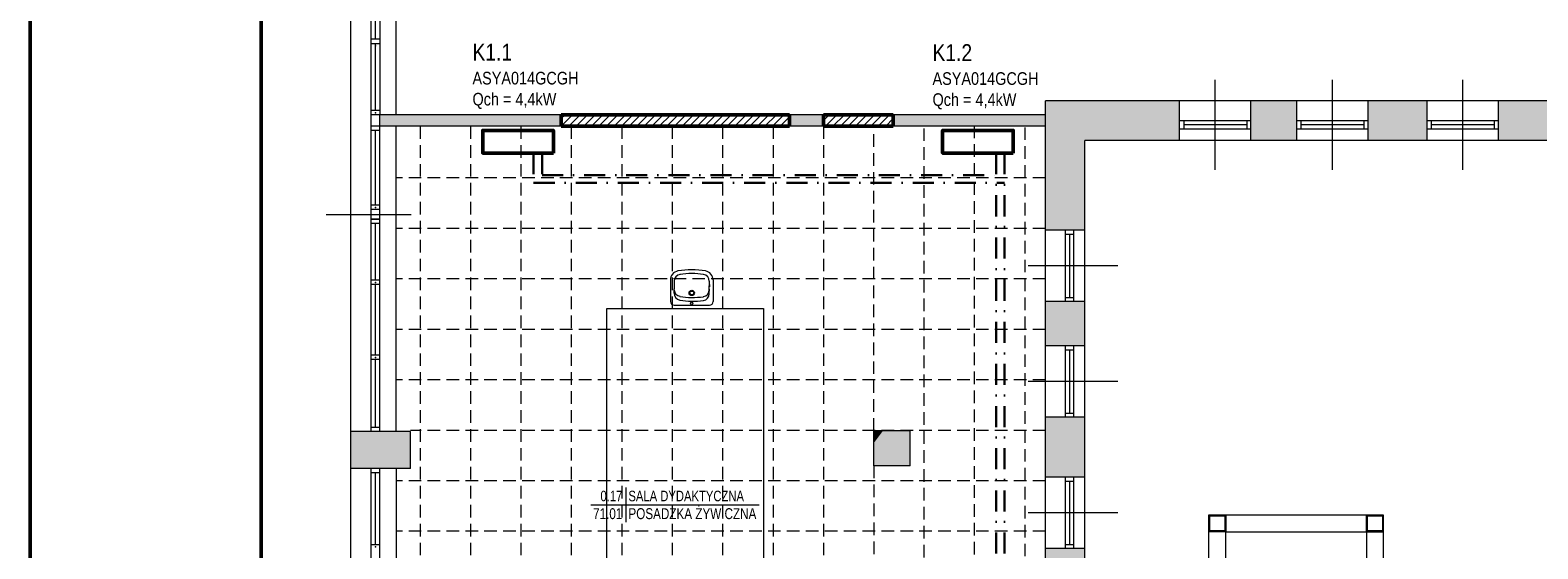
# Model space of a CAD drawing. Header units: millimetres. Extents: x -23540 to 53212, y -37964 to 41185.
# Tile 145 of 203: x 10322 to 12116, y -31015 to -30398. Entities that reach past the tile are written whole.
import ezdxf
from ezdxf.enums import TextEntityAlignment as Align

# ---------------------------------------------------------------- set-up
doc = ezdxf.new("R2010")
doc.units = ezdxf.units.MM
doc.linetypes.add('DASHDOT', pattern=[1, 0.5, -0.25, 0, -0.25])
doc.linetypes.add('DASHEDX2', pattern=[1.5, 1, -0.5])
doc.layers.get('0').update_dxf_attribs({"lineweight": 18})
for name, color, linetype, lineweight in [('BA_met', 7, 'Continuous', 18), ('M_Ramki rysunków', 2, 'Continuous', 18), ('mm_klimatyzacja', 94, 'Continuous', 50), ('PG_PRZERYWANE_ŚREDNIE', 1, 'DASHEDX2', 18), ('PG_WIDOKOWE_CIENKIE', 1, 'Continuous', 18), ('PG_ŚCIANY_DZIAŁOWE', 3, 'Continuous', 18), ('Przekrojowa', 60, 'Continuous', 18), ('Przemek_okna', 7, 'Continuous', 18)]:
    doc.layers.add(name, color=color, linetype=linetype, lineweight=lineweight)
doc.styles.add('ROMANS', font='bikromsw.shx', dxfattribs={"width": 0.8})
doc.styles.get("Standard").update_dxf_attribs({"font": 'arial.ttf'})

# ---------------------------------------------------------------- blocks, each defined once
blk = doc.blocks.new('bikmet')
blk.add_line((0, 1.65), (0, -1.65))
at = {"style": 'ROMANS', "width": 0.8}
blk.add_attdef('NRPOM', text='', height=1, dxfattribs=at).set_placement((-0.33, 0.33), align=Align.RIGHT)
blk.add_attdef('NWAPOM', (0.25, 0.33), '', height=1, dxfattribs=at)
blk.add_attdef('RAREA', text='', height=1.04, dxfattribs=at).set_placement((-0.33, -0.33), align=Align.TOP_RIGHT)
blk.add_attdef('PODLOGA', text='', height=1.04, dxfattribs=at).set_placement((0.25, -0.33), align=Align.TOP_LEFT)

msp = doc.modelspace()

# ---------------------------------------------------------------- hatches: boundary and pattern name
at = {"layer": 'PG_ŚCIANY_DZIAŁOWE', "true_color": 0x636466, "transparency": 33554610}
h = msp.add_hatch(color=251, dxfattribs=at)
h.dxf.hatch_style = 1
h.paths.add_polyline_path([(11529.9, -30482.5), (11529.9, -30636), (11576.9, -30636), (11576.9, -30571), (11576.9, -30529.5), (11689.4, -30529.5), (11689.4, -30482.5)])
h = msp.add_hatch(color=251, dxfattribs=at)
h.dxf.hatch_style = 1
h.paths.add_polyline_path([(11828.9, -30529.5), (11828.9, -30482.5), (11774.4, -30482.5), (11774.4, -30529.5)])
h = msp.add_hatch(color=251, dxfattribs=at)
h.dxf.hatch_style = 1
h.paths.add_polyline_path([(11913.9, -30482.5), (11913.9, -30529.5), (11983.9, -30529.5), (11983.9, -30482.5)])
h = msp.add_hatch(color=251, dxfattribs=at)
h.dxf.hatch_style = 1
h.paths.add_polyline_path([(12126.9, -30482.5), (12068.9, -30482.5), (12068.9, -30529.5), (12126.9, -30529.5)])
h = msp.add_hatch(color=251, dxfattribs=at)
h.dxf.hatch_style = 1
h.paths.add_polyline_path([(10953.9, -30499), (10737.9, -30499), (10737.9, -30512.5), (10953.9, -30512.5)])
h = msp.add_hatch(color=251, dxfattribs=at)
h.dxf.hatch_style = 1
h.paths.add_polyline_path([(11265.9, -30499), (11225.4, -30499), (11225.4, -30512.5), (11265.9, -30512.5)])
h = msp.add_hatch(color=251, dxfattribs=at)
h.dxf.hatch_style = 1
h.paths.add_polyline_path([(11529.9, -30499), (11348.9, -30499), (11348.9, -30512.5), (11529.9, -30512.5)])
h = msp.add_hatch(color=251, dxfattribs=at)
h.dxf.hatch_style = 1
h.paths.add_polyline_path([(11576.9, -30721), (11529.9, -30721), (11529.9, -30773.5), (11576.9, -30773.5)])
h = msp.add_hatch(color=251, dxfattribs=at)
h.dxf.hatch_style = 1
h.paths.add_polyline_path([(11576.9, -30858.5), (11529.9, -30858.5), (11529.9, -30929.5), (11576.9, -30929.5)])
h = msp.add_hatch(color=251, dxfattribs=at)
h.dxf.hatch_style = 1
h.paths.add_polyline_path([(10774.4, -30875.5), (10703.4, -30875.5), (10703.4, -30919.5), (10774.4, -30919.5)])
h = msp.add_hatch(color=251, dxfattribs=at)
h.dxf.hatch_style = 1
h.paths.add_polyline_path([(11368.9, -30916), (11368.9, -30874.5), (11336.7, -30874.5), (11325.9, -30888.9), (11325.9, -30916)])
h = msp.add_hatch(color=251, dxfattribs=at)
h.dxf.hatch_style = 1
h.paths.add_polyline_path([(11336.7, -30874.5), (11325.9, -30874.5), (11325.9, -30888.9)])
h = msp.add_hatch(color=251, dxfattribs=at)
h.dxf.hatch_style = 1
h.paths.add_polyline_path([(11529.9, -31068.7), (11576.9, -31068.7), (11576.9, -31014.5), (11529.9, -31014.5)])

# ---------------------------------------------------------------- linework, layer by layer
at = {"color": 251, "true_color": 0x636466}
for p, q in [((10703.4, -31836), (10703.4, -29673.5)), ((10727.9, -30499), (10727.9, -30323)), ((10732.9, -30409.3), (10732.9, -30328)), ((10737.9, -30323), (10737.9, -30499)), ((10757.4, -30499), (10757.4, -30323)), ((10737.9, -30409.3), (10727.9, -30409.3)), ((10737.9, -30414.6), (10727.9, -30414.6)), ((10732.9, -30494), (10732.9, -30414.6)), ((11529.9, -31295), (11529.9, -30482.5)), ((12363.9, -30482.5), (11529.9, -30482.5)), ((11689.4, -30529.5), (11689.4, -30482.5)), ((11774.4, -30529.5), (11774.4, -30482.5)), ((11828.9, -30529.5), (11828.9, -30482.5)), ((11913.9, -30529.5), (11913.9, -30482.5)), ((11983.9, -30529.5), (11983.9, -30482.5)), ((12068.9, -30529.5), (12068.9, -30482.5)), ((10737.9, -30494), (10727.9, -30494)), ((10727.9, -30875.5), (10727.9, -30499)), ((10737.9, -30499), (10727.9, -30499)), ((10737.9, -30499), (10727.9, -30499)), ((10737.9, -30875.5), (10737.9, -30499)), ((11265.9, -30499), (10737.9, -30499)), ((11265.9, -30512.5), (11265.9, -30499)), ((11348.9, -30512.5), (11348.9, -30499)), ((11529.9, -30499), (11348.9, -30499)), ((11529.9, -30499), (11372.4, -30499)), ((11774.4, -30506), (11689.4, -30506)), ((11694.4, -30506), (11694.4, -30516)), ((11769.4, -30506), (11769.4, -30516)), ((11913.9, -30506), (11828.9, -30506)), ((11833.9, -30506), (11833.9, -30516)), ((11908.9, -30506), (11908.9, -30516)), ((12068.9, -30506), (11983.9, -30506)), ((11988.9, -30506), (11988.9, -30516)), ((12063.9, -30506), (12063.9, -30516)), ((10737.9, -30512.5), (10727.9, -30512.5)), ((10737.9, -30517.5), (10727.9, -30517.5)), ((10732.9, -30606.6), (10732.9, -30517.5)), ((11265.9, -30512.5), (10737.9, -30512.5)), ((10757.4, -30875.5), (10757.4, -30512.5)), ((11529.9, -30512.5), (11348.9, -30512.5)), ((11774.4, -30516), (11689.4, -30516)), ((11769.4, -30511), (11694.4, -30511)), ((11913.9, -30516), (11828.9, -30516)), ((11908.9, -30511), (11833.9, -30511)), ((12068.9, -30516), (11983.9, -30516)), ((12063.9, -30511), (11988.9, -30511)), ((12310.9, -30529.5), (11576.9, -30529.5)), ((11576.9, -30571), (11576.9, -30529.5)), ((11576.9, -31270.5), (11576.9, -30571)), ((10737.9, -30606.6), (10727.9, -30606.6)), ((10737.9, -30606.6), (10727.9, -30606.6)), ((10737.9, -30611.6), (10727.9, -30611.6)), ((10737.9, -30611.6), (10727.9, -30611.6)), ((10737.9, -30611.6), (10727.9, -30611.6)), ((10727.9, -30623.1), (10737.9, -30623.1)), ((10737.9, -30623.1), (10727.9, -30623.1)), ((10737.9, -30628.1), (10727.9, -30628.1)), ((10732.9, -30695.7), (10732.9, -30628.1)), ((11576.9, -30636), (11529.9, -30636)), ((11553.4, -30636), (11553.4, -30721)), ((11553.4, -30641), (11563.4, -30641)), ((11558.4, -30641), (11558.4, -30716)), ((11563.4, -30636), (11563.4, -30721)), ((10737.9, -30695.7), (10727.9, -30695.7)), ((10737.9, -30700.7), (10727.9, -30700.7)), ((10732.9, -30784.8), (10732.9, -30700.7)), ((11576.9, -30721), (11529.9, -30721)), ((11553.4, -30716), (11563.4, -30716)), ((11576.9, -30773.5), (11529.9, -30773.5)), ((11553.4, -30773.5), (11553.4, -30858.5)), ((11553.4, -30778.5), (11563.4, -30778.5)), ((11558.4, -30778.5), (11558.4, -30853.5)), ((11563.4, -30773.5), (11563.4, -30858.5)), ((11563.4, -30774.5), (11563.4, -30857.5)), ((10737.9, -30784.8), (10727.9, -30784.8)), ((10737.9, -30789.8), (10727.9, -30789.8)), ((10732.9, -30870.5), (10732.9, -30789.8)), ((11576.9, -30858.5), (11529.9, -30858.5)), ((11553.4, -30853.5), (11563.4, -30853.5)), ((10774.4, -30875.5), (10703.4, -30875.5)), ((10737.9, -30870.5), (10727.9, -30870.5)), ((10737.9, -30875.5), (10727.9, -30875.5)), ((10774.4, -30919.5), (10774.4, -30875.5)), ((11325.9, -30916), (11325.9, -30874.5)), ((11368.9, -30874.5), (11325.9, -30874.5)), ((11368.9, -30916), (11368.9, -30874.5)), ((10774.4, -30919.5), (10703.4, -30919.5)), ((10727.9, -31473.5), (10727.9, -30919.5)), ((10737.9, -30919.5), (10727.9, -30919.5)), ((10737.9, -31473.5), (10737.9, -30919.5)), ((10757.4, -30919.5), (10757.4, -31473.5)), ((11368.9, -30916), (11325.9, -30916)), ((10737.9, -30924.5), (10727.9, -30924.5)), ((10732.9, -31010.1), (10732.9, -30924.5)), ((11576.9, -30929.5), (11529.9, -30929.5)), ((11553.4, -30929.5), (11553.4, -31014.5)), ((11553.4, -30934.5), (11563.4, -30934.5)), ((11558.4, -30934.5), (11558.4, -31009.5)), ((11563.4, -30929.5), (11563.4, -31014.5)), ((11563.4, -30930), (11563.4, -31014)), ((10737.9, -31010.1), (10727.9, -31010.1)), ((11553.4, -31009.5), (11563.4, -31009.5)), ((11576.9, -31014.5), (11529.9, -31014.5))]:
    msp.add_line(p, q, dxfattribs=at)
at = {"color": 251, "lineweight": 20, "true_color": 0x636466}
for p, q in [((11731.9, -30564.4), (11731.9, -30457.6)), ((11871.4, -30564.4), (11871.4, -30457.6)), ((12026.4, -30564.4), (12026.4, -30457.6)), ((10953.9, -30512.5), (10953.9, -30499)), ((11225.4, -30512.5), (11225.4, -30499)), ((11225.4, -30499), (11225.4, -30509)), ((11616.2, -30678.5), (11509.4, -30678.5)), ((11616.2, -30816), (11509.4, -30816)), ((11616.2, -30972), (11509.4, -30972)), ((11724.4, -31190.5), (11724.4, -30974.5)), ((11724.4, -30974.5), (11931.9, -30974.5)), ((11724.4, -30994.5), (11724.4, -30974.5)), ((11724.4, -30974.5), (11744.4, -30974.5)), ((11725.4, -30993.5), (11725.4, -30975.5)), ((11725.4, -30975.5), (11743.4, -30975.5)), ((11743.4, -30975.5), (11743.4, -30993.5)), ((11744.4, -30994.5), (11744.4, -30974.5)), ((11744.4, -30974.5), (11744.4, -30994.5)), ((11911.9, -30994.5), (11911.9, -30974.5)), ((11911.9, -30994.5), (11911.9, -30974.5)), ((11911.9, -30974.5), (11931.9, -30974.5)), ((11912.9, -30993.5), (11912.9, -30975.5)), ((11912.9, -30975.5), (11930.9, -30975.5)), ((11930.9, -30975.5), (11930.9, -30993.5)), ((11931.9, -30974.5), (11931.9, -31190.5)), ((11931.9, -30974.5), (11931.9, -30994.5)), ((11744.4, -30994.5), (11724.4, -30994.5)), ((11744.4, -30994.5), (11724.4, -30994.5)), ((11743.4, -30993.5), (11725.4, -30993.5)), ((11744.4, -31170.5), (11744.4, -30994.5)), ((11744.4, -30994.5), (11911.9, -30994.5)), ((11911.9, -30994.5), (11911.9, -31170.5)), ((11911.9, -30994.5), (11931.9, -30994.5)), ((11931.9, -30994.5), (11911.9, -30994.5)), ((11930.9, -30993.5), (11912.9, -30993.5))]:
    msp.add_line(p, q, dxfattribs=at)
at = {"color": 251, "true_color": 0x636466}
for p in [(10732.9, -30417.1), (10732.9, -30496.5), (10732.9, -30609.1), (10732.9, -30609.1), (10732.9, -30698.2), (10732.9, -30698.2), (10732.9, -30787.3), (10732.9, -30787.3), (10732.9, -31012.6), (10732.9, -31012.6), (10732.9, -31012.6), (10732.9, -31012.6)]:
    msp.add_point(p, dxfattribs=at)
at = {"layer": 'BA_met', "color": 251, "true_color": 0x636466}
msp.add_line((10989.3, -30962.4), (11189.5, -30962.4), dxfattribs=at)
at = {"layer": 'M_Ramki rysunków', "color": 18, "lineweight": 50, "true_color": 0x000000}
msp.add_line((10596.9, -32949), (10596.9, -28849), dxfattribs=at)
at = {"layer": 'mm_klimatyzacja', "linetype": 'DASHDOT', "lineweight": 30, "ltscale": 50}
for p, q in [((10921.1, -30544.6), (10921.1, -30579.9)), ((10931.1, -30544.6), (10931.1, -30570.8)), ((11471.2, -30544.6), (11471.2, -31451.8)), ((11481.2, -30544.6), (11481.2, -31441.8)), ((10921.1, -30579.9), (11481.2, -30579.9)), ((10931.1, -30570.8), (11471.2, -30570.8))]:
    msp.add_line(p, q, dxfattribs=at)
at = {"layer": 'mm_klimatyzacja', "color": 3, "linetype": 'Continuous', "lineweight": 50, "ltscale": 50}
for points in [[(10944.5, -30544.6), (10860.5, -30544.6), (10860.5, -30517.6), (10944.5, -30517.6)], [(11491.6, -30544.6), (11407.6, -30544.6), (11407.6, -30517.6), (11491.6, -30517.6)]]:
    msp.add_lwpolyline(points, close=True, dxfattribs=at)
at = {"layer": 'PG_PRZERYWANE_ŚREDNIE', "color": 251, "lineweight": 15, "ltscale": 15, "true_color": 0x636466}
for p, q in [((10785.9, -30512.5), (10785.9, -31474)), ((10845.9, -30512.5), (10845.9, -31474)), ((10905.9, -30512.5), (10905.9, -31474)), ((10965.9, -30512.5), (10965.9, -31474)), ((11025.9, -30512.5), (11025.9, -31474)), ((11085.9, -30512.5), (11085.9, -31474)), ((11145.9, -30512.5), (11145.9, -31474)), ((11205.9, -30512.5), (11205.9, -31474)), ((11265.9, -30512.5), (11265.9, -31474)), ((11325.9, -30874.5), (11325.9, -30512.5)), ((11385.8, -31295), (11385.8, -30515.3)), ((11445.7, -31291.6), (11445.7, -30511.9)), ((11505.7, -31293.7), (11505.7, -30514.1)), ((11529.9, -30574), (10757.4, -30574)), ((11529.9, -30634), (10757.4, -30634)), ((11529.9, -30694), (10757.4, -30694)), ((11529.9, -30754), (10757.4, -30754)), ((11529.9, -30814), (10757.4, -30814)), ((11529.9, -30874), (10774.4, -30874)), ((11325.9, -30916), (11325.9, -31474)), ((11529.9, -30934), (10757.4, -30934)), ((11529.9, -30994), (10757.4, -30994))]:
    msp.add_line(p, q, dxfattribs=at)
at = {"layer": 'PG_WIDOKOWE_CIENKIE', "color": 251, "linetype": 'Continuous', "lineweight": 18, "true_color": 0x636466}
for p, q in [((10953.9, -30503.5), (10958.4, -30499)), ((10953.9, -30512.5), (10967.4, -30499)), ((10962.9, -30512.5), (10976.4, -30499)), ((10971.8, -30512.5), (10985.3, -30499)), ((10980.8, -30512.5), (10994.3, -30499)), ((10989.8, -30512.5), (11003.3, -30499)), ((10998.8, -30512.5), (11012.3, -30499)), ((11007.8, -30512.5), (11021.3, -30499)), ((11016.7, -30512.5), (11030.2, -30499)), ((11025.7, -30512.5), (11039.2, -30499)), ((11034.7, -30512.5), (11048.2, -30499)), ((11043.7, -30512.5), (11057.2, -30499)), ((11052.7, -30512.5), (11066.2, -30499)), ((11061.6, -30512.5), (11075.1, -30499)), ((11070.6, -30512.5), (11084.1, -30499)), ((11079.6, -30512.5), (11093.1, -30499)), ((11088.6, -30512.5), (11102.1, -30499)), ((11097.6, -30512.5), (11111.1, -30499)), ((11106.5, -30512.5), (11120, -30499)), ((11115.5, -30512.5), (11129, -30499)), ((11124.5, -30512.5), (11138, -30499)), ((11133.5, -30512.5), (11147, -30499)), ((11142.5, -30512.5), (11156, -30499)), ((11151.4, -30512.5), (11164.9, -30499)), ((11160.4, -30512.5), (11173.9, -30499)), ((11169.4, -30512.5), (11182.9, -30499)), ((11178.4, -30512.5), (11191.9, -30499)), ((11187.4, -30512.5), (11200.9, -30499)), ((11196.3, -30512.5), (11209.8, -30499)), ((11205.3, -30512.5), (11218.8, -30499)), ((11214.3, -30512.5), (11225.4, -30501.4)), ((11265.9, -30505.8), (11272.7, -30499)), ((11268.2, -30512.5), (11281.7, -30499)), ((11277.2, -30512.5), (11290.7, -30499)), ((11286.2, -30512.5), (11299.7, -30499)), ((11295.1, -30512.5), (11308.6, -30499)), ((11304.1, -30512.5), (11317.6, -30499)), ((11313.1, -30512.5), (11326.6, -30499)), ((11322.1, -30512.5), (11335.6, -30499)), ((11331.1, -30512.5), (11344.6, -30499)), ((11340, -30512.5), (11348.9, -30503.6)), ((11223.3, -30512.5), (11225.4, -30510.4))]:
    msp.add_line(p, q, dxfattribs=at)
at = {"layer": 'PG_WIDOKOWE_CIENKIE', "color": 251, "lineweight": 50, "true_color": 0x636466}
for p, q in [((10953.9, -30499), (11225.4, -30499)), ((10953.9, -30512.5), (10953.9, -30499)), ((11225.4, -30499), (11225.4, -30512.5)), ((11265.9, -30499), (11348.9, -30499)), ((11265.9, -30512.5), (11265.9, -30499)), ((11348.9, -30499), (11348.9, -30512.5)), ((11225.4, -30512.5), (10953.9, -30512.5)), ((11348.9, -30512.5), (11265.9, -30512.5))]:
    msp.add_line(p, q, dxfattribs=at)
at = {"layer": 'PG_WIDOKOWE_CIENKIE', "color": 251, "lineweight": 18, "true_color": 0x636466}
for p, q in [((11083.7, -30695.3), (11083.7, -30720.7)), ((11088.2, -30711), (11088.3, -30705.7)), ((11088.3, -30696.8), (11088.3, -30706.2)), ((11130, -30707.2), (11130.2, -30696.8)), ((11130, -30711.7), (11130.1, -30706.3)), ((11130.1, -30700.8), (11130.1, -30703.4)), ((11130.1, -30701.6), (11130.1, -30701.6)), ((11130.1, -30702.7), (11130.2, -30702.7)), ((11130.1, -30703.4), (11130.1, -30703.4)), ((11130.1, -30703.4), (11130.1, -30703.4)), ((11130.1, -30706.2), (11130.1, -30706.2)), ((11134.7, -30695.3), (11134.7, -30720.7)), ((11088.3, -30708), (11088.3, -30708)), ((11088.3, -30725.2), (11130.1, -30725.2)), ((11130, -30708), (11130.1, -30708))]:
    msp.add_line(p, q, dxfattribs=at)
at = {"layer": 'PG_WIDOKOWE_CIENKIE', "color": 251, "lineweight": 13, "true_color": 0x636466}
for p, q in [((11008.2, -31198.4), (11008.2, -30729.1)), ((11008.2, -30729.1), (11194.7, -30729.1)), ((11194.7, -30729.1), (11194.7, -31198.4))]:
    msp.add_line(p, q, dxfattribs=at)
at = {"layer": 'PG_WIDOKOWE_CIENKIE', "color": 251, "lineweight": 18, "true_color": 0x636466}
for centre, radius in [((11109.2, -30710.7), 3.18), ((11109.2, -30710.7), 2.27), ((11109.2, -30723), 1.36)]:
    msp.add_circle(centre, radius, dxfattribs=at)
for centre, radius, start, end in [((11094.7, -30695.3), 10.9, 100.2403, 180), ((11096.5, -30696.8), 8.18, 99.1541, 180), ((11109.2, -30775.8), 92.7, 79.7597, 100.2403), ((11109.2, -30775.8), 88.2, 80.8459, 99.1541), ((11121.9, -30696.8), 8.18, 0, 80.8459), ((11123.7, -30695.3), 10.9, 0, 79.7597), ((11096.4, -30706.6), 8.18, 185.2076, 259.9711), ((11121.9, -30707), 8.18, 278.2794, 359.1253), ((11088.3, -30720.7), 4.55, 180, 270), ((11096.4, -30711.2), 8.18, 179.1253, 259.9711), ((11110.3, -30627.9), 88.2, 259.9711, 278.2794), ((11110.3, -30632.4), 88.2, 259.9711, 278.2794), ((11121.8, -30711.6), 8.18, 278.2794, 359.1253), ((11130.1, -30720.7), 4.55, 270, 0)]:
    msp.add_arc(centre, radius, start, end, dxfattribs=at)
at = {"layer": 'Przekrojowa', "color": 1, "lineweight": 50}
msp.add_lwpolyline([(10322.1, -28569.2), (13740.2, -28569.2), (13740.2, -33289.3), (10322.1, -33289.3)], close=True, dxfattribs=at)
at = {"layer": 'Przemek_okna', "color": 251, "true_color": 0x636466}
msp.add_line((10775.3, -30617.8), (10674.3, -30617.8), dxfattribs=at)

# ---------------------------------------------------------------- block references
at = {"layer": 'BA_met', "color": 251, "true_color": 0x636466, "xscale": 12.5, "yscale": 12.5, "zscale": 12.5}
msp.add_blockref('bikmet', (11030.7, -30962.4), dxfattribs=at).add_auto_attribs({'NRPOM': '0.17', 'NWAPOM': 'SALA DYDAKTYCZNA', 'RAREA': '71.01', 'PODLOGA': 'POSADZKA ŻYWICZNA'})

# ---------------------------------------------------------------- texts
at = {"layer": 'mm_klimatyzacja', "lineweight": 15, "char_height": 20, "attachment_point": 1}
for s, insert in [('{\\fArial Narrow|b0|i0|c238|p34;K1.1\\P\\H0.75x;ASYA014GCGH\\PQch = 4,4kW}', (10848.3, -30414.6)), ('{\\fArial Narrow|b0|i0|c238|p34;K1.2\\P\\H0.75x;ASYA014GCGH\\PQch = 4,4kW}', (11395.6, -30415.1))]:
    msp.add_mtext_dynamic_manual_height_columns(s, width=158.281, gutter_width=1, heights=[0], dxfattribs=dict(at, insert=insert))

doc.saveas('drawing.dxf')
